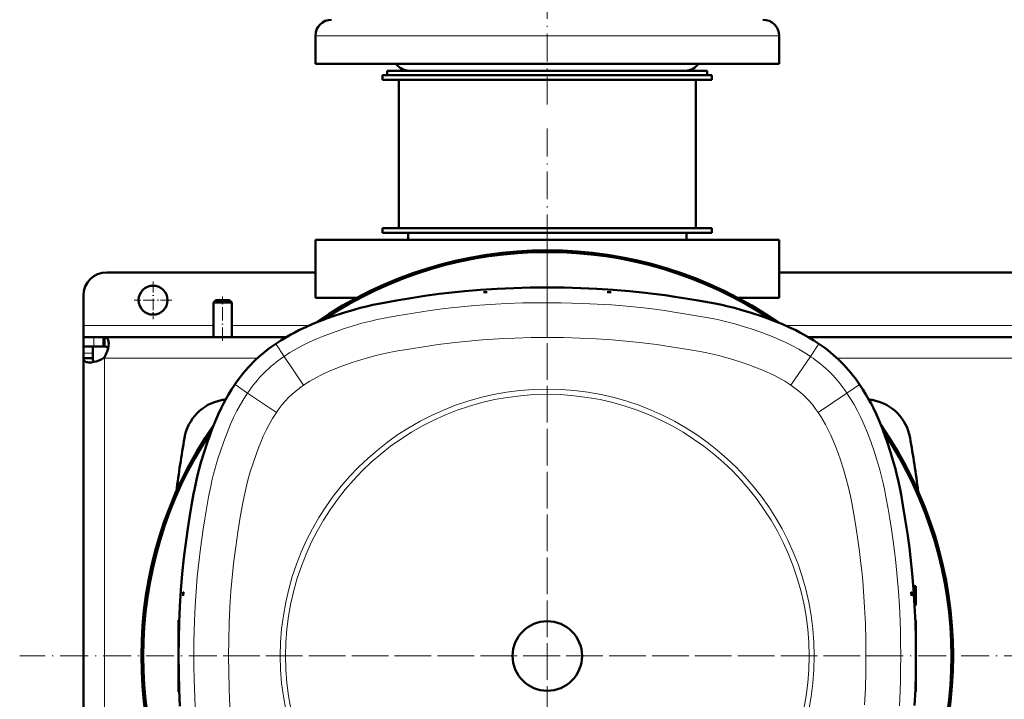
# Model space of a CAD drawing. Extents: x -2065 to 2446, y -2159 to 856.
# Tile 7 of 57: x -331 to 94, y -1610 to -1317. Entities that reach past the tile are written whole.
import ezdxf

# ---------------------------------------------------------------- set-up
doc = ezdxf.new("R2010")
doc.units = 0
doc.linetypes.add('DASHDOT', pattern=[18.5, 12, -3, 0.5, -3])

msp = doc.modelspace()

# ---------------------------------------------------------------- linework, layer by layer
at = {"color": 7, "linetype": 'DASHDOT', "lineweight": 18}
for p, q in [((-103.43, -1353.82), (-103.43, -1178.61)), ((-103.44, -1364.21), (-103.44, -1819.21)), ((-103.43, -1440.22), (-103.43, -1404.21)), ((-103.43, -1442.04), (-103.43, -1741.39)), ((124.06, -1591.71), (-330.94, -1591.71)), ((46.24, -1591.71), (-253.11, -1591.71))]:
    msp.add_line(p, q, dxfattribs=at)
at = {"color": 7, "lineweight": 18}
for p, q in [((-191.19, -1324.21), (-203.43, -1324.21)), ((-3.43, -1324.21), (-191.19, -1324.21)), ((-247.43, -1449.21), (-303.43, -1449.21)), ((-206.29, -1449.21), (-239.43, -1449.21)), ((293.71, -1449.21), (-0.58, -1449.21)), ((-298.9, -1454.21), (-298.9, -1458.21)), ((-220.55, -1457), (-220.5, -1457.06)), ((-216.88, -1462.46), (-220.5, -1457.06)), ((10.01, -1462.46), (13.63, -1457.06)), ((13.68, -1457), (13.63, -1457.06)), ((-303.43, -1461.08), (-299.43, -1461.08)), ((-294.43, -1463.21), (-294.43, -1591.71)), ((-228.42, -1463.21), (-294.43, -1463.21)), ((-216.88, -1462.46), (-208.53, -1474.91)), ((10.01, -1462.46), (1.66, -1474.91)), ((271.58, -1463.21), (21.55, -1463.21)), ((-238.15, -1474.6), (-238.08, -1474.65)), ((-232.68, -1478.27), (-238.08, -1474.65)), ((25.82, -1478.27), (31.22, -1474.65)), ((31.28, -1474.6), (31.22, -1474.65)), ((-232.68, -1478.27), (-220.24, -1486.62)), ((13.37, -1486.62), (25.82, -1478.27)), ((-294.43, -1720.21), (-294.43, -1591.71))]:
    msp.add_line(p, q, dxfattribs=at)
at = {"color": 7, "lineweight": 50}
for p, q in [((-203.43, -1336.21), (-203.43, -1324.21)), ((-3.43, -1336.21), (-3.43, -1324.21)), ((-191.19, -1336.21), (-203.43, -1336.21)), ((-3.43, -1336.21), (-191.19, -1336.21)), ((-174.43, -1341.21), (-103.43, -1341.21)), ((-174.43, -1341.21), (-174.43, -1343.21)), ((-172.43, -1339.21), (-42.88, -1339.21)), ((-172.43, -1339.21), (-172.43, -1341.21)), ((-172.43, -1341.21), (-42.88, -1341.21)), ((-155.65, -1339.21), (-162.93, -1339.21)), ((-43.93, -1339.21), (-155.65, -1339.21)), ((-103.43, -1341.21), (-32.43, -1341.21)), ((-42.88, -1339.21), (-34.43, -1339.21)), ((-42.88, -1341.21), (-34.43, -1341.21)), ((-34.43, -1339.21), (-34.43, -1341.21)), ((-32.43, -1341.21), (-32.43, -1343.21)), ((-174.43, -1343.21), (-103.43, -1343.21)), ((-167.43, -1343.21), (-167.43, -1407.21)), ((-103.43, -1343.21), (-32.43, -1343.21)), ((-39.43, -1343.21), (-39.43, -1407.21)), ((-174.43, -1407.21), (-103.43, -1407.21)), ((-174.43, -1407.21), (-174.43, -1409.21)), ((-174.43, -1409.21), (-103.43, -1409.21)), ((-167.43, -1407.21), (-103.43, -1407.21)), ((-163.43, -1412.21), (-163.43, -1409.21)), ((-103.43, -1407.21), (-39.43, -1407.21)), ((-103.43, -1407.21), (-32.43, -1407.21)), ((-103.43, -1409.21), (-32.43, -1409.21)), ((-43.43, -1412.21), (-43.43, -1409.21)), ((-32.43, -1407.21), (-32.43, -1409.21)), ((-3.43, -1412.21), (-203.43, -1412.21)), ((-203.43, -1437.21), (-203.43, -1412.21)), ((-3.43, -1412.21), (-3.43, -1437.21)), ((-203.43, -1426.21), (-293.43, -1426.21)), ((296.57, -1426.21), (-3.43, -1426.21)), ((-129.31, -1434.71), (-130.97, -1434.83)), ((-130.97, -1434.83), (-130.96, -1434.71)), ((-130.96, -1434.71), (-129.31, -1434.71)), ((-75.91, -1434.71), (-77.56, -1434.71)), ((-77.56, -1434.71), (-75.9, -1434.83)), ((-75.9, -1434.83), (-75.91, -1434.71)), ((-303.43, -1449.21), (-303.43, -1436.21)), ((-246.43, -1438.21), (-247.43, -1439.21)), ((-247.43, -1439.21), (-247.43, -1454.21)), ((-239.43, -1439.21), (-247.43, -1439.21)), ((-240.43, -1438.21), (-246.43, -1438.21)), ((-240.43, -1438.21), (-239.43, -1439.21)), ((-239.43, -1439.21), (-239.43, -1454.21)), ((-185.63, -1437.21), (-203.43, -1437.21)), ((-3.43, -1437.21), (-21.26, -1437.21)), ((-303.43, -1454.21), (-303.43, -1449.21)), ((-303.43, -1454.21), (-303.43, -1458.21)), ((-298.9, -1454.21), (-303.43, -1454.21)), ((-294.75, -1454.21), (-298.9, -1454.21)), ((-294.75, -1454.21), (-294.75, -1458.21)), ((-294.75, -1454.21), (-294.43, -1454.21)), ((-294.43, -1454.21), (-294.43, -1454.23)), ((-216.12, -1454.21), (-294.43, -1454.21)), ((-294.43, -1454.23), (-294.43, -1458.22)), ((283.88, -1454.21), (9.25, -1454.21)), ((-303.43, -1458.21), (-303.27, -1458.21)), ((-303.43, -1458.21), (-303.43, -1461.08)), ((-298.9, -1458.21), (-303.43, -1458.21)), ((-299.43, -1458.21), (-299.43, -1461.08)), ((-294.75, -1458.21), (-298.9, -1458.21)), ((-294.75, -1458.21), (-294.43, -1458.21)), ((-303.43, -1461.08), (-303.43, -1463.21)), ((-303.43, -1463.21), (-299.43, -1463.21)), ((-303.43, -1463.21), (-303.43, -1591.71)), ((-303.42, -1463.21), (-300.93, -1463.21)), ((-299.43, -1461.08), (-299.43, -1463.21)), ((-294.43, -1463.21), (-294.92, -1463.21)), ((-294.43, -1462.73), (-294.43, -1463.21)), ((55.57, -1561.59), (54.41, -1561.55)), ((55.57, -1561.59), (54.41, -1561.55)), ((55.57, -1561.59), (54.41, -1561.55)), ((55.57, -1561.59), (54.41, -1561.55)), ((55.57, -1565.71), (55.57, -1561.59)), ((-260.32, -1564.18), (-260.43, -1564.19)), ((-260.43, -1565.83), (-260.32, -1564.18)), ((-260.43, -1564.19), (-260.43, -1565.83)), ((53.45, -1564.18), (53.57, -1564.19)), ((53.57, -1565.83), (53.45, -1564.18)), ((53.57, -1564.19), (53.57, -1565.83)), ((55.57, -1569.84), (55.57, -1565.71)), ((55.57, -1569.84), (54.97, -1569.86)), ((-262.43, -1576.21), (-262.14, -1576.19)), ((-262.43, -1591.32), (-262.43, -1576.21)), ((55.57, -1576.21), (55.27, -1576.19)), ((55.57, -1591.71), (55.57, -1576.21)), ((-303.43, -1720.21), (-303.43, -1591.71)), ((-262.43, -1607.21), (-262.43, -1592.12)), ((55.57, -1607.21), (55.57, -1591.71)), ((-262.43, -1607.21), (-262.14, -1607.24)), ((55.57, -1607.21), (55.27, -1607.24))]:
    msp.add_line(p, q, dxfattribs=at)
at = {"color": 7, "linetype": 'DASHDOT', "lineweight": 18, "ltscale": 0.40625}
for p, q in [((-273.43, -1430.09), (-273.43, -1446.34)), ((-265.31, -1438.21), (-281.56, -1438.21))]:
    msp.add_line(p, q, dxfattribs=at)
at = {"color": 7, "linetype": 'DASHDOT', "lineweight": 18, "ltscale": 0.479999}
msp.add_line((-243.43, -1455.81), (-243.43, -1436.61), dxfattribs=at)
at = {"color": 7, "linetype": 'DASHDOT', "lineweight": 18, "ltscale": 0.034585}
msp.add_line((55.68, -1565.71), (54.3, -1565.71), dxfattribs=at)
at = {"color": 7, "linetype": 'DASHDOT', "lineweight": 18, "ltscale": 0.008941}
msp.add_line((55.6, -1591.71), (55.24, -1591.71), dxfattribs=at)
at = {"color": 7, "lineweight": 50}
for points in [[(-220.55, -1457), (-218.4, -1455.6), (-216.21, -1454.27), (-213.99, -1453), (-212.3, -1452.09), (-210.6, -1451.22), (-207.59, -1449.79), (-204.53, -1448.46), (-201.44, -1447.22), (-198.62, -1446.16), (-195.78, -1445.16), (-191.34, -1443.69), (-186.86, -1442.34), (-184.14, -1441.59), (-181.41, -1440.91), (-178.69, -1440.29), (-175.32, -1439.59), (-173.06, -1439.16), (-168.52, -1438.35), (-162.32, -1437.32), (-156.21, -1436.37), (-150.08, -1435.53), (-145.86, -1435.03), (-139.07, -1434.33), (-132.27, -1433.77), (-125.09, -1433.3), (-117.91, -1432.97), (-110.76, -1432.78), (-103.43, -1432.71)], [(13.68, -1457), (11.53, -1455.6), (9.34, -1454.27), (7.12, -1453), (5.43, -1452.09), (3.73, -1451.22), (0.72, -1449.79), (-2.34, -1448.46), (-5.43, -1447.22), (-8.25, -1446.16), (-11.09, -1445.16), (-15.53, -1443.69), (-20.01, -1442.34), (-22.73, -1441.59), (-25.45, -1440.91), (-28.18, -1440.29), (-31.07, -1439.68), (-33.48, -1439.22), (-38.31, -1438.36), (-43.72, -1437.45), (-48.39, -1436.71), (-52.65, -1436.09), (-58.96, -1435.27), (-61.08, -1435.02), (-68.04, -1434.31), (-75.04, -1433.73), (-82.04, -1433.29), (-89.03, -1432.97), (-96.2, -1432.78), (-103.43, -1432.71)], [(-294.43, -1454.23), (-294.08, -1454.27), (-293.75, -1454.36), (-293.38, -1454.55), (-293.08, -1454.84), (-292.85, -1455.21), (-292.73, -1455.52), (-292.64, -1455.88), (-292.58, -1456.34), (-292.56, -1456.83)], [(-292.56, -1456.83), (-292.63, -1457.92), (-292.86, -1459.08), (-293.22, -1460.29), (-293.48, -1460.95), (-293.77, -1461.59), (-294.09, -1462.17), (-294.43, -1462.73)], [(-294.43, -1458.22), (-293.72, -1458.3), (-293.43, -1458.39), (-293.17, -1458.5), (-292.96, -1458.65), (-292.8, -1458.83)], [(-300.81, -1465.09), (-301.28, -1465.07), (-301.71, -1465.02), (-302.22, -1464.89), (-302.64, -1464.69), (-302.97, -1464.42), (-303.15, -1464.18), (-303.29, -1463.9), (-303.38, -1463.58), (-303.42, -1463.21)], [(-294.92, -1463.21), (-295.88, -1463.78), (-296.88, -1464.25), (-297.91, -1464.61), (-298.93, -1464.88), (-299.91, -1465.04), (-300.81, -1465.09)], [(-298.82, -1464.85), (-299, -1464.69), (-299.15, -1464.48), (-299.26, -1464.22), (-299.35, -1463.93), (-299.43, -1463.21)], [(-238.15, -1474.6), (-239.55, -1476.75), (-240.88, -1478.94), (-242.15, -1481.16), (-243.06, -1482.85), (-243.93, -1484.55), (-245.36, -1487.56), (-246.69, -1490.61), (-247.93, -1493.71), (-248.99, -1496.53), (-249.99, -1499.37), (-251.46, -1503.81), (-252.81, -1508.29), (-253.56, -1511.01), (-254.24, -1513.73), (-254.86, -1516.46), (-255.47, -1519.35), (-255.93, -1521.76), (-256.79, -1526.59), (-257.7, -1532), (-258.44, -1536.67), (-259.06, -1540.93), (-259.88, -1547.24), (-260.13, -1549.36), (-260.84, -1556.32), (-261.42, -1563.32), (-261.86, -1570.32), (-262.18, -1577.31), (-262.37, -1584.48), (-262.43, -1591.71)], [(31.28, -1474.6), (32.68, -1476.75), (34.01, -1478.94), (35.28, -1481.16), (36.19, -1482.85), (37.06, -1484.55), (38.49, -1487.56), (39.82, -1490.61), (41.06, -1493.71), (42.12, -1496.53), (43.12, -1499.37), (44.59, -1503.81), (45.94, -1508.29), (46.69, -1511.01), (47.37, -1513.73), (47.99, -1516.46), (48.69, -1519.83), (49.12, -1522.09), (49.93, -1526.63), (50.96, -1532.83), (51.91, -1538.94), (52.75, -1545.07), (53.25, -1549.29), (53.95, -1556.08), (54.51, -1562.88), (54.98, -1570.06), (55.31, -1577.24), (55.5, -1584.39), (55.57, -1591.71)], [(-261.85, -1613.37), (-262.18, -1606.19), (-262.37, -1599.04), (-262.43, -1591.71)], [(54.99, -1613.11), (55.31, -1606.12), (55.5, -1598.95), (55.57, -1591.71)]]:
    msp.add_lwpolyline(points, dxfattribs=at)
at = {"color": 7, "lineweight": 18}
for points in [[(-216.88, -1462.46), (-214.39, -1460.86), (-211.86, -1459.36), (-209.28, -1457.94), (-206.65, -1456.62), (-204.6, -1455.67), (-202.52, -1454.76), (-200.32, -1453.85), (-198.08, -1452.99), (-194.49, -1451.68), (-190.84, -1450.45), (-187.2, -1449.3), (-183.33, -1448.19), (-179.45, -1447.21), (-176.78, -1446.61), (-172.18, -1445.69), (-168.35, -1445.01), (-161.11, -1443.8), (-157.5, -1443.23), (-153.88, -1442.69), (-147.59, -1441.86), (-143.37, -1441.38), (-139.15, -1440.95), (-134.76, -1440.57), (-130.37, -1440.23), (-125.7, -1439.93), (-121.03, -1439.69), (-113.9, -1439.43), (-107.48, -1439.32), (-103.43, -1439.3)], [(-103.43, -1439.3), (-97.38, -1439.34), (-92.84, -1439.44), (-88.3, -1439.59), (-81.96, -1439.89), (-75.63, -1440.29), (-69.31, -1440.81), (-63.08, -1441.42), (-57.09, -1442.13), (-52.87, -1442.71), (-48.65, -1443.34), (-44.28, -1444.04), (-39.92, -1444.77), (-34.83, -1445.67), (-32.15, -1446.18), (-29.5, -1446.74), (-27.19, -1447.27), (-24.9, -1447.83), (-22.56, -1448.46), (-20.23, -1449.13), (-17.88, -1449.85), (-15.54, -1450.61), (-10.89, -1452.21), (-7.11, -1453.63), (-3.4, -1455.17), (-0.52, -1456.48), (2.32, -1457.9), (5.09, -1459.41), (7.57, -1460.89), (10.01, -1462.46)], [(-103.43, -1454.28), (-110.44, -1454.34), (-117.44, -1454.54), (-122.11, -1454.74), (-126.74, -1455), (-131.37, -1455.32), (-135.9, -1455.7), (-140.27, -1456.12), (-144.42, -1456.57), (-150.52, -1457.34), (-156.86, -1458.29), (-162.09, -1459.14), (-166.99, -1459.98), (-169.43, -1460.42), (-172.18, -1460.95), (-174.89, -1461.53), (-177.38, -1462.12), (-179.86, -1462.77), (-182.41, -1463.5), (-185.23, -1464.37), (-188.05, -1465.3), (-191.34, -1466.46), (-194.57, -1467.69), (-197.72, -1469), (-200.54, -1470.31), (-203.29, -1471.73), (-205.79, -1473.16), (-208.53, -1474.91)], [(-103.43, -1454.28), (-96.39, -1454.34), (-89.37, -1454.54), (-82.4, -1454.87), (-75.45, -1455.33), (-71, -1455.7), (-66.55, -1456.12), (-62.4, -1456.58), (-56.3, -1457.35), (-49.95, -1458.3), (-42.71, -1459.48), (-37.43, -1460.42), (-34.56, -1460.98), (-31.97, -1461.54), (-29.48, -1462.13), (-27, -1462.78), (-24.45, -1463.5), (-20.27, -1464.82), (-16.01, -1466.29), (-13.59, -1467.19), (-11.22, -1468.12), (-8.6, -1469.25), (-6.06, -1470.44), (-3.57, -1471.73), (-0.98, -1473.22), (1.66, -1474.91)], [(-255.85, -1591.71), (-255.81, -1585.66), (-255.71, -1581.12), (-255.56, -1576.58), (-255.26, -1570.24), (-254.86, -1563.91), (-254.34, -1557.59), (-253.72, -1551.36), (-253.02, -1545.37), (-252.44, -1541.15), (-251.81, -1536.93), (-251.11, -1532.56), (-250.38, -1528.2), (-249.48, -1523.11), (-248.97, -1520.43), (-248.41, -1517.78), (-247.88, -1515.47), (-247.31, -1513.18), (-246.69, -1510.84), (-246.01, -1508.51), (-245.3, -1506.16), (-244.54, -1503.82), (-242.94, -1499.17), (-241.52, -1495.39), (-239.98, -1491.68), (-238.67, -1488.8), (-237.25, -1485.96), (-235.74, -1483.19), (-234.26, -1480.71), (-232.68, -1478.27)], [(48.98, -1591.71), (48.94, -1585.66), (48.84, -1581.12), (48.69, -1576.58), (48.39, -1570.24), (47.99, -1563.91), (47.47, -1557.59), (46.86, -1551.36), (46.15, -1545.37), (45.57, -1541.15), (44.94, -1536.93), (44.24, -1532.56), (43.51, -1528.2), (42.61, -1523.11), (42.1, -1520.43), (41.54, -1517.78), (41.01, -1515.47), (40.45, -1513.18), (39.82, -1510.84), (39.15, -1508.51), (38.43, -1506.16), (37.67, -1503.82), (36.07, -1499.17), (34.65, -1495.39), (33.11, -1491.68), (31.8, -1488.8), (30.38, -1485.96), (28.87, -1483.19), (27.39, -1480.71), (25.82, -1478.27)], [(-240.87, -1591.71), (-240.81, -1584.67), (-240.61, -1577.65), (-240.28, -1570.68), (-239.82, -1563.73), (-239.45, -1559.28), (-239.03, -1554.83), (-238.57, -1550.68), (-237.8, -1544.58), (-236.85, -1538.23), (-235.67, -1530.99), (-234.73, -1525.71), (-234.17, -1522.84), (-233.61, -1520.25), (-233.02, -1517.76), (-232.37, -1515.28), (-231.64, -1512.73), (-230.33, -1508.55), (-228.86, -1504.29), (-227.96, -1501.87), (-227.02, -1499.5), (-225.9, -1496.88), (-224.71, -1494.34), (-223.42, -1491.85), (-221.93, -1489.26), (-220.24, -1486.62)], [(34, -1591.71), (33.94, -1584.71), (33.74, -1577.7), (33.42, -1570.74), (32.96, -1563.78), (32.58, -1559.25), (32.17, -1554.98), (31.71, -1550.73), (31.21, -1546.66), (30.65, -1542.6), (29.57, -1535.68), (28.45, -1528.96), (27.85, -1525.68), (27.3, -1522.82), (26.46, -1519.02), (25.5, -1515.26), (24.3, -1511.16), (22.96, -1507.07), (21.98, -1504.27), (21.09, -1501.86), (20.15, -1499.49), (18.87, -1496.51), (17.48, -1493.62), (16.55, -1491.85), (15.56, -1490.1), (14.56, -1488.45), (13.37, -1486.62)], [(-255.22, -1613.98), (-255.46, -1609.31), (-255.71, -1602.18), (-255.83, -1595.76), (-255.85, -1591.71)], [(-240.87, -1591.71), (-240.81, -1598.72), (-240.61, -1605.72), (-240.41, -1610.39), (-240.15, -1615.02)], [(34, -1591.71), (33.94, -1598.76), (33.74, -1605.78), (33.41, -1612.75)], [(48.98, -1591.71), (48.94, -1597.77), (48.84, -1602.31), (48.69, -1606.85), (48.39, -1613.19)]]:
    msp.add_lwpolyline(points, dxfattribs=at)
at = {"color": 7, "lineweight": 50}
for centre, radius in [((-273.43, -1438.21), 6.25), ((-103.43, -1591.71), 15)]:
    msp.add_circle(centre, radius, dxfattribs=at)
at = {"color": 7, "lineweight": 18}
for radius in [115.14, 112.88]:
    msp.add_circle((-103.43, -1591.71), radius, dxfattribs=at)
at = {"color": 7, "lineweight": 50}
for centre, radius, start, end in [((-196.43, -1324.21), 7, 90, 180), ((-10.43, -1324.21), 7, 360, 90), ((-162.93, -1332.21), 7, 214.8499, 270), ((-43.93, -1332.21), 7, 270, 325.1501), ((-103.44, -1591.71), 175, 55.2779, 124.7314), ((-103.43, -1591.71), 174.8, 55.5582, 124.4418), ((-103.43, -1591.71), 174.27, 56.3177, 123.6821), ((-293.43, -1436.21), 10, 90, 180), ((-184.7, -1510.45), 64.36, 123.8463, 146.1537), ((-22.17, -1510.45), 64.36, 33.8463, 56.1537), ((-240.16, -1500.99), 20, 101.1969, 170.1439), ((-103.43, -2191.71), 724.12, 101.03598, 101.19688), ((-103.43, -2191.71), 724.12, 78.80312, 78.96402), ((33.29, -1500.99), 20, 9.8561, 78.8031), ((-103.44, -1591.71), 175, 145.2617, 214.7383), ((-103.43, -1591.71), 174.8, 145.5582, 214.4418), ((-103.44, -1591.71), 175, 325.2848, 34.7152), ((-103.43, -1591.71), 174.8, 325.5582, 34.4418), ((-103.43, -1591.71), 174.27, 146.3183, 213.6815), ((282.02, -1591.71), 550, 170.1439, 172.5794), ((-103.43, -1591.71), 174.27, 326.3179, 33.6823), ((-488.88, -1591.71), 550, 7.4146, 9.8561)]:
    msp.add_arc(centre, radius, start, end, dxfattribs=at)
at = {"color": 7, "lineweight": 18}
for centre, radius, start, end in [((-184.69, -1510.46), 57.78, 123.846, 146.154), ((-22.18, -1510.46), 57.78, 33.846, 56.154), ((-184.69, -1510.46), 42.8, 123.846, 146.154), ((-22.18, -1510.46), 42.8, 33.846, 56.154)]:
    msp.add_arc(centre, radius, start, end, dxfattribs=at)

doc.saveas('drawing.dxf')
